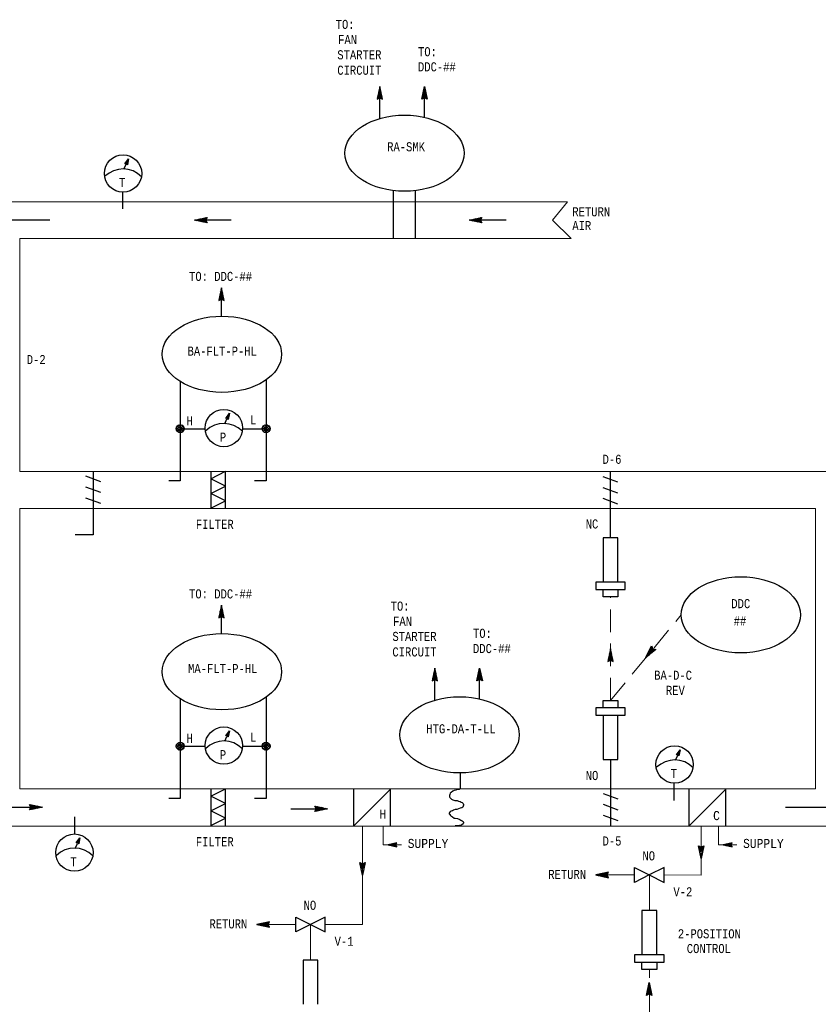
# Model space of a CAD drawing. Header units: inches. Extents: x 2.2 to 32.1, y 0.4 to 20.1.
# Tile 3 of 4: x 10.2 to 18.9, y 7.3 to 18.1. Entities that reach past the tile are written whole.
import ezdxf
from ezdxf.enums import TextEntityAlignment as Align

# ---------------------------------------------------------------- set-up
doc = ezdxf.new("R2010")
doc.units = ezdxf.units.IN
doc.header["$MEASUREMENT"] = 0
doc.linetypes.add('HIDDEN', pattern=[0.375, 0.25, -0.125])
for name, color, linetype, lineweight in [('M-ANNO-SYMB', 6, 'Continuous', 30), ('M-ANNO-TEXT', 2, 'Continuous', 30), ('M-DIAG-GRPH', 6, 'Continuous', 13)]:
    doc.layers.add(name, color=color, linetype=linetype, lineweight=lineweight)
doc.styles.add('CONTROLTXT', font='monotxt.shx')

msp = doc.modelspace()

# ---------------------------------------------------------------- linework, layer by layer
at = {"layer": 'M-ANNO-SYMB', "linetype": 'Continuous'}
for p, q in [((14.126, 17.352), (14.096, 17.212)), ((14.11, 17.278), (14.136, 17.304)), ((14.113, 17.291), (14.134, 17.313)), ((14.116, 17.305), (14.132, 17.322)), ((14.116, 17.306), (14.141, 17.28)), ((14.118, 17.318), (14.13, 17.33)), ((14.118, 17.314), (14.138, 17.294)), ((14.12, 17.323), (14.135, 17.307)), ((14.121, 17.332), (14.128, 17.339)), ((14.121, 17.332), (14.132, 17.321)), ((14.123, 17.341), (14.129, 17.334)), ((14.124, 17.345), (14.127, 17.348)), ((14.125, 17.349), (14.127, 17.348)), ((14.156, 17.212), (14.126, 17.352)), ((14.587, 17.212), (14.617, 17.352)), ((14.627, 17.306), (14.602, 17.28)), ((14.625, 17.314), (14.605, 17.294)), ((14.633, 17.278), (14.607, 17.304)), ((14.623, 17.323), (14.608, 17.307)), ((14.63, 17.291), (14.609, 17.313)), ((14.622, 17.332), (14.611, 17.321)), ((14.627, 17.305), (14.611, 17.322)), ((14.62, 17.341), (14.613, 17.334)), ((14.624, 17.318), (14.613, 17.33)), ((14.622, 17.332), (14.614, 17.339)), ((14.618, 17.349), (14.616, 17.348)), ((14.619, 17.345), (14.616, 17.348)), ((14.617, 17.352), (14.647, 17.212)), ((14.096, 17.212), (14.126, 17.227)), ((14.097, 17.218), (14.101, 17.215)), ((14.098, 17.224), (14.143, 17.269)), ((14.098, 17.213), (14.145, 17.26)), ((14.099, 17.227), (14.108, 17.218)), ((14.101, 17.237), (14.142, 17.278)), ((14.101, 17.236), (14.115, 17.222)), ((14.103, 17.245), (14.122, 17.225)), ((14.104, 17.251), (14.14, 17.287)), ((14.105, 17.253), (14.136, 17.222)), ((14.106, 17.262), (14.155, 17.213)), ((14.107, 17.264), (14.138, 17.295)), ((14.108, 17.271), (14.153, 17.226)), ((14.11, 17.28), (14.15, 17.24)), ((14.112, 17.288), (14.147, 17.253)), ((14.114, 17.297), (14.144, 17.267)), ((14.12, 17.224), (14.147, 17.252)), ((14.126, 17.227), (14.156, 17.212)), ((14.131, 17.225), (14.149, 17.243)), ((14.138, 17.221), (14.151, 17.234)), ((14.145, 17.217), (14.153, 17.225)), ((14.152, 17.214), (14.155, 17.217)), ((14.636, 17.262), (14.587, 17.213)), ((14.617, 17.227), (14.587, 17.212)), ((14.591, 17.214), (14.588, 17.217)), ((14.635, 17.271), (14.59, 17.226)), ((14.598, 17.217), (14.59, 17.225)), ((14.605, 17.221), (14.592, 17.234)), ((14.633, 17.28), (14.593, 17.24)), ((14.612, 17.225), (14.594, 17.243)), ((14.631, 17.288), (14.596, 17.253)), ((14.623, 17.224), (14.596, 17.252)), ((14.645, 17.213), (14.598, 17.26)), ((14.629, 17.297), (14.599, 17.267)), ((14.645, 17.224), (14.599, 17.269)), ((14.642, 17.237), (14.601, 17.278)), ((14.639, 17.251), (14.603, 17.287)), ((14.636, 17.264), (14.605, 17.295)), ((14.638, 17.253), (14.607, 17.222)), ((14.647, 17.212), (14.617, 17.227)), ((14.64, 17.245), (14.621, 17.225)), ((14.642, 17.236), (14.628, 17.222)), ((14.644, 17.227), (14.635, 17.218)), ((14.646, 17.218), (14.642, 17.215)), ((11.326, 16.502), (11.367, 16.558)), ((11.367, 16.558), (11.353, 16.49)), ((11.364, 16.544), (11.354, 16.54)), ((11.361, 16.529), (11.356, 16.543)), ((11.365, 16.548), (11.358, 16.546)), ((11.362, 16.535), (11.358, 16.546)), ((11.364, 16.542), (11.361, 16.549)), ((11.342, 16.503), (11.326, 16.502)), ((11.358, 16.515), (11.327, 16.503)), ((11.359, 16.519), (11.33, 16.508)), ((11.332, 16.503), (11.33, 16.508)), ((11.336, 16.503), (11.333, 16.511)), ((11.36, 16.523), (11.334, 16.513)), ((11.34, 16.503), (11.335, 16.515)), ((11.357, 16.51), (11.337, 16.503)), ((11.361, 16.527), (11.338, 16.519)), ((11.345, 16.5), (11.338, 16.518)), ((11.352, 16.492), (11.34, 16.522)), ((11.362, 16.532), (11.342, 16.524)), ((11.353, 16.49), (11.342, 16.503)), ((11.354, 16.496), (11.343, 16.525)), ((11.356, 16.506), (11.344, 16.501)), ((11.362, 16.536), (11.346, 16.53)), ((11.355, 16.503), (11.346, 16.529)), ((11.355, 16.502), (11.346, 16.498)), ((11.357, 16.509), (11.348, 16.532)), ((11.354, 16.498), (11.349, 16.496)), ((11.363, 16.54), (11.35, 16.535)), ((11.358, 16.516), (11.351, 16.536)), ((11.353, 16.493), (11.351, 16.493)), ((11.36, 16.522), (11.353, 16.539)), ((11.299, 16.193), (11.299, 16.007)), ((14.275, 15.681), (14.275, 16.209)), ((14.518, 15.681), (14.518, 16.206)), ((12.089, 15.884), (12.229, 15.914)), ((12.136, 15.894), (12.119, 15.877)), ((12.15, 15.897), (12.128, 15.875)), ((12.135, 15.894), (12.161, 15.868)), ((12.163, 15.9), (12.137, 15.874)), ((12.144, 15.896), (12.174, 15.866)), ((12.177, 15.903), (12.146, 15.872)), ((12.153, 15.897), (12.188, 15.863)), ((12.19, 15.906), (12.154, 15.87)), ((12.161, 15.899), (12.201, 15.86)), ((12.204, 15.908), (12.163, 15.868)), ((12.17, 15.901), (12.215, 15.857)), ((12.217, 15.911), (12.172, 15.866)), ((12.179, 15.903), (12.228, 15.854)), ((12.228, 15.911), (12.181, 15.864)), ((12.188, 15.905), (12.219, 15.874)), ((12.196, 15.907), (12.216, 15.887)), ((12.205, 15.909), (12.219, 15.895)), ((12.229, 15.914), (12.214, 15.884)), ((12.214, 15.911), (12.223, 15.902)), ((12.223, 15.912), (12.226, 15.909)), ((15.107, 15.884), (15.247, 15.914)), ((15.155, 15.894), (15.138, 15.877)), ((15.168, 15.897), (15.147, 15.875)), ((15.154, 15.894), (15.179, 15.868)), ((15.182, 15.9), (15.155, 15.874)), ((15.162, 15.896), (15.192, 15.866)), ((15.195, 15.903), (15.164, 15.872)), ((15.171, 15.897), (15.206, 15.863)), ((15.209, 15.906), (15.173, 15.87)), ((15.18, 15.899), (15.219, 15.86)), ((15.222, 15.908), (15.182, 15.868)), ((15.189, 15.901), (15.233, 15.857)), ((15.236, 15.911), (15.19, 15.866)), ((15.197, 15.903), (15.246, 15.854)), ((15.246, 15.911), (15.199, 15.864)), ((15.206, 15.905), (15.237, 15.874)), ((15.215, 15.907), (15.234, 15.887)), ((15.224, 15.909), (15.238, 15.895)), ((15.247, 15.914), (15.232, 15.884)), ((15.232, 15.911), (15.241, 15.902)), ((15.241, 15.912), (15.245, 15.909)), ((10.5, 15.884), (9.772, 15.884)), ((12.229, 15.854), (12.089, 15.884)), ((12.494, 15.884), (12.089, 15.884)), ((12.092, 15.884), (12.093, 15.883)), ((12.096, 15.885), (12.093, 15.883)), ((12.1, 15.886), (12.107, 15.88)), ((12.109, 15.888), (12.102, 15.881)), ((12.109, 15.888), (12.12, 15.877)), ((12.123, 15.891), (12.111, 15.879)), ((12.118, 15.89), (12.134, 15.874)), ((12.127, 15.892), (12.147, 15.871)), ((12.217, 15.89), (12.189, 15.862)), ((12.216, 15.879), (12.198, 15.86)), ((12.22, 15.872), (12.207, 15.859)), ((12.214, 15.884), (12.229, 15.854)), ((12.224, 15.865), (12.216, 15.857)), ((12.227, 15.858), (12.224, 15.855)), ((15.247, 15.854), (15.107, 15.884)), ((15.512, 15.884), (15.107, 15.884)), ((15.11, 15.884), (15.111, 15.883)), ((15.114, 15.885), (15.112, 15.883)), ((15.119, 15.886), (15.125, 15.88)), ((15.128, 15.888), (15.12, 15.881)), ((15.127, 15.888), (15.138, 15.877)), ((15.141, 15.891), (15.129, 15.879)), ((15.136, 15.89), (15.152, 15.874)), ((15.145, 15.892), (15.165, 15.871)), ((15.235, 15.89), (15.208, 15.862)), ((15.235, 15.879), (15.216, 15.86)), ((15.238, 15.872), (15.225, 15.859)), ((15.232, 15.884), (15.247, 15.854)), ((15.242, 15.865), (15.234, 15.857)), ((15.245, 15.858), (15.243, 15.855)), ((12.386, 15.141), (12.356, 15.001)), ((12.384, 15.135), (12.387, 15.137)), ((12.385, 15.139), (12.387, 15.137)), ((12.416, 15.001), (12.386, 15.141)), ((12.358, 15.013), (12.403, 15.058)), ((12.358, 15.003), (12.405, 15.049)), ((12.361, 15.026), (12.402, 15.067)), ((12.363, 15.034), (12.382, 15.014)), ((12.364, 15.04), (12.4, 15.076)), ((12.365, 15.042), (12.396, 15.011)), ((12.366, 15.051), (12.415, 15.002)), ((12.367, 15.053), (12.398, 15.084)), ((12.368, 15.06), (12.413, 15.016)), ((12.37, 15.067), (12.396, 15.093)), ((12.37, 15.069), (12.41, 15.029)), ((12.372, 15.077), (12.407, 15.043)), ((12.373, 15.08), (12.394, 15.102)), ((12.374, 15.086), (12.404, 15.056)), ((12.376, 15.094), (12.392, 15.111)), ((12.376, 15.095), (12.401, 15.07)), ((12.378, 15.108), (12.39, 15.119)), ((12.378, 15.104), (12.398, 15.083)), ((12.38, 15.112), (12.395, 15.097)), ((12.38, 15.013), (12.407, 15.041)), ((12.381, 15.121), (12.388, 15.128)), ((12.381, 15.121), (12.392, 15.11)), ((12.383, 15.13), (12.389, 15.124)), ((12.391, 15.014), (12.409, 15.032)), ((12.356, 15.001), (12.386, 15.016)), ((12.357, 15.007), (12.361, 15.004)), ((12.359, 15.016), (12.368, 15.007)), ((12.361, 15.025), (12.375, 15.011)), ((12.386, 15.016), (12.416, 15.001)), ((12.398, 15.01), (12.411, 15.023)), ((12.405, 15.007), (12.413, 15.015)), ((12.412, 15.003), (12.415, 15.006)), ((12.433, 13.707), (12.474, 13.763)), ((12.468, 13.732), (12.445, 13.724)), ((12.469, 13.737), (12.449, 13.729)), ((12.461, 13.701), (12.45, 13.73)), ((12.469, 13.741), (12.453, 13.735)), ((12.462, 13.708), (12.453, 13.734)), ((12.464, 13.714), (12.455, 13.737)), ((12.47, 13.745), (12.457, 13.74)), ((12.465, 13.721), (12.458, 13.741)), ((12.474, 13.763), (12.46, 13.695)), ((12.467, 13.727), (12.46, 13.744)), ((12.471, 13.749), (12.461, 13.745)), ((12.468, 13.734), (12.463, 13.748)), ((12.472, 13.753), (12.465, 13.751)), ((12.469, 13.74), (12.465, 13.751)), ((12.471, 13.747), (12.468, 13.754)), ((11.892, 13.607), (11.92, 13.635)), ((11.893, 13.58), (11.948, 13.635)), ((11.903, 13.624), (11.965, 13.563)), ((11.903, 13.563), (11.965, 13.624)), ((11.92, 13.635), (11.975, 13.579)), ((11.947, 13.635), (11.975, 13.607)), ((12.449, 13.708), (12.433, 13.707)), ((12.465, 13.72), (12.434, 13.708)), ((12.466, 13.724), (12.437, 13.713)), ((12.439, 13.708), (12.437, 13.713)), ((12.443, 13.708), (12.44, 13.716)), ((12.467, 13.728), (12.441, 13.718)), ((12.447, 13.708), (12.442, 13.72)), ((12.464, 13.715), (12.444, 13.708)), ((12.452, 13.705), (12.445, 13.723)), ((12.459, 13.697), (12.447, 13.727)), ((12.46, 13.695), (12.449, 13.708)), ((12.463, 13.711), (12.451, 13.706)), ((12.462, 13.707), (12.453, 13.703)), ((12.461, 13.703), (12.456, 13.701)), ((12.46, 13.698), (12.458, 13.698)), ((12.835, 13.58), (12.891, 13.635)), ((12.835, 13.607), (12.863, 13.635)), ((12.846, 13.563), (12.907, 13.624)), ((12.846, 13.624), (12.907, 13.563)), ((12.863, 13.635), (12.918, 13.579)), ((12.89, 13.635), (12.918, 13.607)), ((11.893, 13.607), (11.948, 13.552)), ((11.893, 13.58), (11.92, 13.552)), ((11.92, 13.552), (11.975, 13.607)), ((11.947, 13.552), (11.975, 13.58)), ((12.835, 13.607), (12.89, 13.552)), ((12.835, 13.58), (12.863, 13.552)), ((12.863, 13.552), (12.918, 13.607)), ((12.89, 13.552), (12.918, 13.58)), ((12.432, 12.721), (12.432, 13.126)), ((16.66, 12.711), (16.66, 13.125)), ((10.895, 13.075), (11.058, 13.015)), ((16.741, 13.006), (16.578, 13.065)), ((10.895, 12.955), (11.058, 12.896)), ((16.741, 12.886), (16.578, 12.946)), ((10.895, 12.836), (11.058, 12.776)), ((16.741, 12.766), (16.578, 12.826)), ((16.822, 11.908), (16.497, 11.908)), ((16.497, 11.908), (16.497, 11.827)), ((16.822, 11.827), (16.822, 11.908)), ((16.497, 11.827), (16.822, 11.827)), ((16.579, 11.746), (16.579, 11.827)), ((16.741, 11.827), (16.741, 11.746)), ((16.741, 11.746), (16.579, 11.746)), ((12.386, 11.656), (12.356, 11.516)), ((12.358, 11.527), (12.403, 11.573)), ((12.361, 11.541), (12.402, 11.581)), ((12.364, 11.554), (12.4, 11.59)), ((12.367, 11.568), (12.398, 11.599)), ((12.368, 11.574), (12.413, 11.53)), ((12.37, 11.581), (12.396, 11.608)), ((12.37, 11.583), (12.41, 11.544)), ((12.372, 11.592), (12.407, 11.557)), ((12.373, 11.595), (12.394, 11.616)), ((12.374, 11.601), (12.404, 11.571)), ((12.376, 11.608), (12.392, 11.625)), ((12.376, 11.609), (12.401, 11.584)), ((12.378, 11.622), (12.39, 11.634)), ((12.378, 11.618), (12.398, 11.598)), ((12.38, 11.627), (12.395, 11.611)), ((12.381, 11.635), (12.388, 11.643)), ((12.381, 11.636), (12.392, 11.625)), ((12.383, 11.644), (12.389, 11.638)), ((12.384, 11.649), (12.387, 11.651)), ((12.385, 11.653), (12.387, 11.652)), ((12.416, 11.516), (12.386, 11.656)), ((12.356, 11.516), (12.386, 11.531)), ((12.357, 11.522), (12.361, 11.518)), ((12.358, 11.517), (12.405, 11.564)), ((12.359, 11.531), (12.368, 11.522)), ((12.361, 11.539), (12.375, 11.525)), ((12.363, 11.548), (12.382, 11.529)), ((12.365, 11.557), (12.396, 11.526)), ((12.366, 11.566), (12.415, 11.517)), ((12.38, 11.528), (12.407, 11.555)), ((12.386, 11.531), (12.416, 11.516)), ((12.391, 11.528), (12.409, 11.547)), ((12.398, 11.525), (12.411, 11.538)), ((12.405, 11.521), (12.413, 11.529)), ((12.412, 11.518), (12.415, 11.52)), ((16.66, 11.178), (16.63, 11.038)), ((16.647, 11.117), (16.668, 11.139)), ((16.649, 11.131), (16.666, 11.148)), ((16.652, 11.144), (16.664, 11.156)), ((16.652, 11.14), (16.672, 11.12)), ((16.653, 11.149), (16.669, 11.133)), ((16.655, 11.158), (16.662, 11.165)), ((16.655, 11.158), (16.666, 11.147)), ((16.657, 11.167), (16.663, 11.16)), ((16.658, 11.171), (16.66, 11.174)), ((16.659, 11.175), (16.66, 11.174)), ((16.69, 11.038), (16.66, 11.178)), ((17.048, 11.08), (17.111, 11.208)), ((17.158, 11.171), (17.048, 11.08)), ((17.075, 11.135), (17.079, 11.105)), ((17.077, 11.138), (17.125, 11.144)), ((17.081, 11.146), (17.136, 11.153)), ((17.081, 11.148), (17.085, 11.111)), ((17.085, 11.154), (17.147, 11.161)), ((17.087, 11.16), (17.092, 11.117)), ((17.088, 11.162), (17.157, 11.17)), ((17.092, 11.17), (17.136, 11.175)), ((17.094, 11.173), (17.099, 11.122)), ((17.096, 11.178), (17.124, 11.181)), ((17.1, 11.186), (17.12, 11.189)), ((17.1, 11.185), (17.106, 11.128)), ((17.104, 11.194), (17.117, 11.196)), ((17.106, 11.197), (17.113, 11.134)), ((17.108, 11.202), (17.114, 11.203)), ((17.111, 11.208), (17.125, 11.178)), ((17.112, 11.205), (17.12, 11.139)), ((17.122, 11.184), (17.127, 11.145)), ((17.125, 11.178), (17.158, 11.171)), ((17.131, 11.177), (17.134, 11.151)), ((17.139, 11.175), (17.141, 11.156)), ((17.146, 11.173), (17.148, 11.162)), ((17.154, 11.172), (17.155, 11.168)), ((16.63, 11.038), (16.66, 11.053)), ((16.631, 11.044), (16.635, 11.041)), ((16.632, 11.05), (16.677, 11.095)), ((16.632, 11.039), (16.679, 11.086)), ((16.633, 11.053), (16.642, 11.044)), ((16.635, 11.063), (16.675, 11.104)), ((16.635, 11.062), (16.649, 11.048)), ((16.637, 11.071), (16.656, 11.051)), ((16.638, 11.077), (16.674, 11.113)), ((16.638, 11.079), (16.67, 11.048)), ((16.64, 11.088), (16.689, 11.039)), ((16.641, 11.09), (16.672, 11.121)), ((16.642, 11.097), (16.686, 11.052)), ((16.644, 11.104), (16.67, 11.13)), ((16.644, 11.106), (16.684, 11.066)), ((16.646, 11.114), (16.681, 11.079)), ((16.648, 11.123), (16.678, 11.093)), ((16.65, 11.132), (16.675, 11.106)), ((16.653, 11.05), (16.681, 11.078)), ((16.66, 11.053), (16.69, 11.038)), ((16.665, 11.051), (16.683, 11.069)), ((16.672, 11.047), (16.685, 11.06)), ((16.679, 11.043), (16.687, 11.051)), ((16.686, 11.04), (16.689, 11.043)), ((17.049, 11.082), (17.051, 11.083)), ((17.051, 11.086), (17.051, 11.083)), ((17.053, 11.09), (17.061, 11.091)), ((17.057, 11.098), (17.072, 11.1)), ((17.057, 11.098), (17.058, 11.088)), ((17.061, 11.106), (17.083, 11.109)), ((17.063, 11.111), (17.065, 11.094)), ((17.065, 11.114), (17.093, 11.118)), ((17.069, 11.122), (17.104, 11.126)), ((17.069, 11.123), (17.072, 11.1)), ((17.073, 11.13), (17.115, 11.135)), ((14.73, 10.965), (14.7, 10.825)), ((14.717, 10.904), (14.739, 10.926)), ((14.72, 10.918), (14.737, 10.935)), ((14.722, 10.928), (14.743, 10.907)), ((14.723, 10.931), (14.735, 10.943)), ((14.724, 10.936), (14.74, 10.921)), ((14.726, 10.945), (14.733, 10.952)), ((14.726, 10.945), (14.737, 10.934)), ((14.728, 10.954), (14.734, 10.948)), ((14.729, 10.958), (14.731, 10.961)), ((14.76, 10.825), (14.73, 10.965)), ((14.73, 10.963), (14.731, 10.961)), ((15.192, 10.825), (15.222, 10.965)), ((15.23, 10.928), (15.209, 10.907)), ((15.228, 10.936), (15.212, 10.921)), ((15.235, 10.904), (15.213, 10.926)), ((15.226, 10.945), (15.215, 10.934)), ((15.232, 10.918), (15.215, 10.935)), ((15.229, 10.931), (15.217, 10.943)), ((15.224, 10.954), (15.218, 10.948)), ((15.226, 10.945), (15.219, 10.952)), ((15.222, 10.963), (15.221, 10.961)), ((15.223, 10.958), (15.221, 10.961)), ((15.222, 10.965), (15.252, 10.825)), ((14.7, 10.825), (14.73, 10.84)), ((14.702, 10.831), (14.705, 10.828)), ((14.703, 10.837), (14.748, 10.882)), ((14.703, 10.827), (14.75, 10.873)), ((14.704, 10.84), (14.712, 10.831)), ((14.705, 10.849), (14.72, 10.835)), ((14.706, 10.85), (14.746, 10.891)), ((14.707, 10.858), (14.727, 10.838)), ((14.709, 10.864), (14.744, 10.9)), ((14.709, 10.866), (14.741, 10.835)), ((14.711, 10.875), (14.76, 10.826)), ((14.712, 10.877), (14.743, 10.908)), ((14.713, 10.884), (14.757, 10.84)), ((14.714, 10.891), (14.741, 10.917)), ((14.715, 10.893), (14.754, 10.853)), ((14.717, 10.901), (14.752, 10.867)), ((14.719, 10.91), (14.749, 10.88)), ((14.72, 10.919), (14.746, 10.894)), ((14.724, 10.837), (14.752, 10.865)), ((14.73, 10.84), (14.76, 10.825)), ((14.735, 10.838), (14.754, 10.856)), ((14.743, 10.834), (14.756, 10.847)), ((14.75, 10.831), (14.758, 10.839)), ((14.757, 10.827), (14.759, 10.83)), ((15.241, 10.875), (15.192, 10.826)), ((15.222, 10.84), (15.192, 10.825)), ((15.196, 10.827), (15.193, 10.83)), ((15.239, 10.884), (15.195, 10.84)), ((15.203, 10.831), (15.195, 10.839)), ((15.21, 10.834), (15.197, 10.847)), ((15.237, 10.893), (15.198, 10.853)), ((15.217, 10.838), (15.198, 10.856)), ((15.228, 10.837), (15.2, 10.865)), ((15.235, 10.901), (15.201, 10.867)), ((15.249, 10.827), (15.202, 10.873)), ((15.234, 10.91), (15.204, 10.88)), ((15.249, 10.837), (15.204, 10.882)), ((15.232, 10.919), (15.206, 10.894)), ((15.246, 10.85), (15.206, 10.891)), ((15.244, 10.864), (15.208, 10.9)), ((15.241, 10.877), (15.21, 10.908)), ((15.238, 10.891), (15.212, 10.917)), ((15.243, 10.866), (15.212, 10.835)), ((15.252, 10.825), (15.222, 10.84)), ((15.245, 10.858), (15.225, 10.838)), ((15.247, 10.849), (15.233, 10.835)), ((15.249, 10.84), (15.24, 10.831)), ((15.25, 10.831), (15.247, 10.828)), ((16.579, 10.529), (16.579, 10.61)), ((16.579, 10.61), (16.741, 10.61)), ((16.741, 10.61), (16.741, 10.529)), ((16.822, 10.529), (16.497, 10.529)), ((16.497, 10.529), (16.497, 10.448)), ((16.822, 10.448), (16.822, 10.529)), ((16.497, 10.448), (16.822, 10.448)), ((12.433, 10.222), (12.474, 10.278)), ((12.474, 10.278), (12.46, 10.21)), ((12.449, 10.222), (12.433, 10.222)), ((12.465, 10.234), (12.434, 10.222)), ((12.466, 10.238), (12.437, 10.228)), ((12.439, 10.222), (12.437, 10.227)), ((12.443, 10.222), (12.44, 10.231)), ((12.467, 10.243), (12.441, 10.233)), ((12.447, 10.222), (12.442, 10.234)), ((12.464, 10.23), (12.444, 10.222)), ((12.468, 10.247), (12.445, 10.238)), ((12.452, 10.22), (12.445, 10.238)), ((12.459, 10.211), (12.447, 10.241)), ((12.469, 10.251), (12.449, 10.244)), ((12.46, 10.21), (12.449, 10.222)), ((12.461, 10.216), (12.45, 10.245)), ((12.463, 10.226), (12.451, 10.221)), ((12.469, 10.255), (12.453, 10.249)), ((12.462, 10.222), (12.453, 10.248)), ((12.462, 10.221), (12.453, 10.218)), ((12.464, 10.229), (12.455, 10.252)), ((12.461, 10.217), (12.456, 10.215)), ((12.47, 10.26), (12.457, 10.255)), ((12.465, 10.235), (12.458, 10.255)), ((12.46, 10.213), (12.458, 10.212)), ((12.467, 10.242), (12.46, 10.259)), ((12.471, 10.264), (12.461, 10.26)), ((12.468, 10.248), (12.463, 10.262)), ((12.472, 10.268), (12.465, 10.265)), ((12.469, 10.255), (12.465, 10.266)), ((12.471, 10.261), (12.468, 10.269)), ((11.892, 10.121), (11.92, 10.149)), ((11.893, 10.094), (11.948, 10.149)), ((11.893, 10.121), (11.948, 10.066)), ((11.893, 10.094), (11.92, 10.066)), ((11.903, 10.077), (11.965, 10.139)), ((11.903, 10.139), (11.965, 10.077)), ((11.92, 10.149), (11.975, 10.094)), ((11.92, 10.066), (11.975, 10.122)), ((11.947, 10.149), (11.975, 10.121)), ((11.947, 10.066), (11.975, 10.094)), ((12.835, 10.121), (12.863, 10.149)), ((12.835, 10.094), (12.891, 10.149)), ((12.835, 10.121), (12.89, 10.066)), ((12.835, 10.094), (12.863, 10.066)), ((12.846, 10.139), (12.907, 10.077)), ((12.846, 10.077), (12.907, 10.139)), ((12.863, 10.149), (12.918, 10.094)), ((12.863, 10.066), (12.918, 10.122)), ((12.89, 10.149), (12.918, 10.121)), ((12.89, 10.066), (12.918, 10.094)), ((17.384, 10.014), (17.425, 10.069)), ((17.425, 10.069), (17.41, 10.002)), ((17.422, 10.056), (17.412, 10.052)), ((17.423, 10.06), (17.416, 10.057)), ((17.42, 10.047), (17.416, 10.057)), ((17.421, 10.053), (17.418, 10.061)), ((17.415, 10.026), (17.384, 10.014)), ((17.4, 10.014), (17.384, 10.014)), ((17.416, 10.03), (17.388, 10.019)), ((17.389, 10.014), (17.388, 10.019)), ((17.393, 10.014), (17.39, 10.022)), ((17.417, 10.034), (17.392, 10.025)), ((17.397, 10.014), (17.393, 10.026)), ((17.414, 10.022), (17.394, 10.014)), ((17.402, 10.012), (17.395, 10.029)), ((17.418, 10.039), (17.396, 10.03)), ((17.409, 10.003), (17.398, 10.033)), ((17.419, 10.043), (17.4, 10.035)), ((17.411, 10.007), (17.4, 10.036)), ((17.41, 10.002), (17.4, 10.014)), ((17.413, 10.017), (17.401, 10.013)), ((17.413, 10.014), (17.403, 10.04)), ((17.42, 10.047), (17.404, 10.041)), ((17.413, 10.013), (17.404, 10.01)), ((17.414, 10.02), (17.405, 10.043)), ((17.412, 10.009), (17.406, 10.007)), ((17.421, 10.051), (17.408, 10.046)), ((17.416, 10.027), (17.408, 10.047)), ((17.411, 10.005), (17.408, 10.004)), ((17.417, 10.034), (17.411, 10.05)), ((17.418, 10.04), (17.413, 10.054)), ((15.007, 9.814), (15.007, 9.639)), ((12.432, 9.236), (12.432, 9.641)), ((13.837, 9.636), (13.837, 9.231)), ((16.659, 9.645), (16.659, 9.231)), ((17.354, 9.7), (17.354, 9.512)), ((17.52, 9.636), (17.52, 9.231)), ((16.578, 9.59), (16.741, 9.53)), ((9.437, 9.438), (10.42, 9.438)), ((10.295, 9.438), (10.28, 9.468)), ((10.28, 9.468), (10.42, 9.438)), ((10.28, 9.408), (10.295, 9.438)), ((10.42, 9.438), (10.28, 9.408)), ((10.33, 9.419), (10.281, 9.468)), ((10.282, 9.464), (10.285, 9.467)), ((10.282, 9.411), (10.329, 9.458)), ((10.287, 9.41), (10.283, 9.413)), ((10.286, 9.457), (10.294, 9.465)), ((10.295, 9.411), (10.286, 9.42)), ((10.289, 9.45), (10.302, 9.463)), ((10.322, 9.417), (10.29, 9.448)), ((10.304, 9.413), (10.29, 9.427)), ((10.292, 9.432), (10.32, 9.46)), ((10.292, 9.411), (10.337, 9.456)), ((10.293, 9.443), (10.311, 9.462)), ((10.313, 9.415), (10.293, 9.435)), ((10.339, 9.421), (10.295, 9.465)), ((10.306, 9.414), (10.346, 9.454)), ((10.348, 9.423), (10.308, 9.462)), ((10.319, 9.416), (10.355, 9.452)), ((10.357, 9.425), (10.322, 9.459)), ((10.333, 9.419), (10.364, 9.45)), ((10.365, 9.426), (10.335, 9.456)), ((10.346, 9.422), (10.372, 9.448)), ((10.374, 9.428), (10.349, 9.454)), ((10.36, 9.425), (10.381, 9.447)), ((10.383, 9.43), (10.362, 9.451)), ((10.373, 9.428), (10.39, 9.445)), ((10.391, 9.432), (10.376, 9.448)), ((10.387, 9.431), (10.398, 9.443)), ((10.4, 9.434), (10.389, 9.445)), ((10.4, 9.434), (10.407, 9.441)), ((10.409, 9.436), (10.403, 9.442)), ((10.414, 9.437), (10.416, 9.439)), ((10.418, 9.438), (10.416, 9.439)), ((13.148, 9.42), (13.553, 9.42)), ((13.413, 9.45), (13.553, 9.42)), ((13.428, 9.42), (13.413, 9.45)), ((13.553, 9.42), (13.413, 9.39)), ((13.413, 9.39), (13.428, 9.42)), ((13.463, 9.401), (13.414, 9.45)), ((13.414, 9.393), (13.461, 9.44)), ((13.415, 9.447), (13.418, 9.449)), ((13.418, 9.44), (13.426, 9.448)), ((13.422, 9.433), (13.435, 9.446)), ((13.454, 9.399), (13.423, 9.431)), ((13.437, 9.396), (13.423, 9.41)), ((13.425, 9.425), (13.444, 9.444)), ((13.425, 9.414), (13.453, 9.442)), ((13.425, 9.393), (13.47, 9.438)), ((13.445, 9.397), (13.426, 9.417)), ((13.472, 9.403), (13.427, 9.447)), ((13.438, 9.396), (13.479, 9.436)), ((13.48, 9.405), (13.441, 9.444)), ((13.452, 9.399), (13.487, 9.434)), ((13.489, 9.407), (13.454, 9.442)), ((13.465, 9.402), (13.496, 9.433)), ((13.498, 9.409), (13.468, 9.439)), ((13.479, 9.405), (13.505, 9.431)), ((13.507, 9.411), (13.481, 9.436)), ((13.492, 9.407), (13.514, 9.429)), ((13.515, 9.412), (13.495, 9.433)), ((13.506, 9.41), (13.522, 9.427)), ((13.524, 9.414), (13.508, 9.43)), ((13.519, 9.413), (13.531, 9.425)), ((13.533, 9.416), (13.522, 9.427)), ((13.533, 9.416), (13.54, 9.423)), ((13.542, 9.418), (13.535, 9.424)), ((13.546, 9.419), (13.549, 9.421)), ((13.55, 9.42), (13.549, 9.421)), ((16.578, 9.47), (16.741, 9.41)), ((18.582, 9.438), (19.565, 9.438)), ((10.773, 9.332), (10.773, 9.144)), ((13.419, 9.392), (13.415, 9.396)), ((13.428, 9.394), (13.419, 9.403)), ((16.578, 9.35), (16.741, 9.291)), ((10.792, 9.046), (10.833, 9.102)), ((10.829, 9.083), (10.816, 9.078)), ((10.833, 9.102), (10.819, 9.034)), ((10.825, 9.066), (10.819, 9.082)), ((10.83, 9.088), (10.82, 9.084)), ((10.827, 9.072), (10.822, 9.086)), ((10.831, 9.092), (10.824, 9.089)), ((10.828, 9.079), (10.824, 9.089)), ((10.83, 9.085), (10.827, 9.093)), ((10.824, 9.058), (10.792, 9.046)), ((10.808, 9.046), (10.792, 9.046)), ((10.825, 9.062), (10.796, 9.051)), ((10.798, 9.046), (10.796, 9.051)), ((10.802, 9.046), (10.799, 9.054)), ((10.826, 9.066), (10.8, 9.057)), ((10.806, 9.046), (10.801, 9.058)), ((10.823, 9.054), (10.803, 9.046)), ((10.827, 9.071), (10.804, 9.062)), ((10.81, 9.044), (10.804, 9.061)), ((10.818, 9.035), (10.806, 9.065)), ((10.827, 9.075), (10.808, 9.068)), ((10.819, 9.034), (10.808, 9.046)), ((10.82, 9.039), (10.809, 9.068)), ((10.822, 9.049), (10.81, 9.045)), ((10.821, 9.046), (10.811, 9.072)), ((10.828, 9.079), (10.812, 9.073)), ((10.821, 9.045), (10.812, 9.042)), ((10.823, 9.052), (10.814, 9.075)), ((10.82, 9.041), (10.814, 9.039)), ((10.824, 9.059), (10.817, 9.079)), ((10.819, 9.037), (10.817, 9.036)), ((17.656, 8.875), (17.626, 9.015)), ((17.626, 9.015), (17.656, 9)), ((17.628, 9.009), (17.631, 9.012)), ((17.629, 9.014), (17.676, 8.967)), ((17.629, 9.003), (17.674, 8.958)), ((17.63, 9), (17.638, 9.009)), ((17.631, 8.991), (17.646, 9.005)), ((17.632, 8.99), (17.672, 8.949)), ((17.633, 8.982), (17.653, 9.002)), ((17.635, 8.974), (17.666, 9.005)), ((17.637, 8.965), (17.686, 9.014)), ((17.639, 8.956), (17.683, 9.001)), ((17.641, 8.947), (17.68, 8.987)), ((17.65, 9.003), (17.678, 8.975)), ((17.686, 9.015), (17.656, 8.875)), ((17.656, 9), (17.686, 9.015)), ((17.661, 9.002), (17.68, 8.984)), ((17.668, 9.006), (17.682, 8.993)), ((17.675, 9.01), (17.684, 9.002)), ((17.683, 9.013), (17.685, 9.01)), ((13.935, 8.691), (13.905, 8.831)), ((13.905, 8.831), (13.935, 8.816)), ((13.907, 8.825), (13.91, 8.829)), ((13.908, 8.83), (13.955, 8.783)), ((13.908, 8.819), (13.953, 8.774)), ((13.909, 8.816), (13.917, 8.825)), ((13.91, 8.807), (13.925, 8.821)), ((13.911, 8.806), (13.951, 8.765)), ((13.912, 8.799), (13.932, 8.818)), ((13.914, 8.79), (13.946, 8.821)), ((13.916, 8.781), (13.965, 8.83)), ((13.918, 8.772), (13.962, 8.817)), ((13.92, 8.763), (13.959, 8.803)), ((13.929, 8.819), (13.957, 8.791)), ((13.965, 8.831), (13.935, 8.691)), ((13.935, 8.816), (13.965, 8.831)), ((13.94, 8.819), (13.959, 8.8)), ((13.948, 8.822), (13.961, 8.809)), ((13.955, 8.826), (13.963, 8.818)), ((13.962, 8.829), (13.964, 8.826)), ((16.637, 8.724), (16.497, 8.694)), ((16.497, 8.694), (16.637, 8.664)), ((16.5, 8.693), (16.501, 8.695)), ((16.504, 8.692), (16.501, 8.695)), ((16.508, 8.691), (16.515, 8.697)), ((16.517, 8.689), (16.51, 8.696)), ((16.517, 8.689), (16.528, 8.7)), ((16.531, 8.686), (16.519, 8.698)), ((16.526, 8.688), (16.542, 8.703)), ((16.544, 8.684), (16.527, 8.7)), ((16.535, 8.686), (16.555, 8.706)), ((16.558, 8.681), (16.536, 8.702)), ((16.543, 8.684), (16.569, 8.709)), ((16.571, 8.678), (16.545, 8.704)), ((16.552, 8.682), (16.582, 8.712)), ((16.585, 8.675), (16.554, 8.706)), ((16.561, 8.68), (16.596, 8.715)), ((16.598, 8.672), (16.562, 8.708)), ((16.569, 8.678), (16.609, 8.718)), ((16.612, 8.669), (16.571, 8.71)), ((16.578, 8.676), (16.623, 8.721)), ((16.625, 8.666), (16.58, 8.711)), ((16.587, 8.674), (16.636, 8.723)), ((16.636, 8.666), (16.589, 8.713)), ((16.596, 8.673), (16.627, 8.704)), ((16.625, 8.688), (16.597, 8.715)), ((16.604, 8.671), (16.624, 8.69)), ((16.625, 8.699), (16.606, 8.717)), ((16.613, 8.669), (16.627, 8.683)), ((16.628, 8.706), (16.615, 8.719)), ((16.622, 8.694), (16.637, 8.724)), ((16.637, 8.664), (16.622, 8.694)), ((16.622, 8.667), (16.631, 8.676)), ((16.632, 8.713), (16.624, 8.721)), ((16.631, 8.665), (16.635, 8.669)), ((16.635, 8.72), (16.632, 8.723)), ((12.916, 8.181), (12.776, 8.151)), ((12.776, 8.151), (12.916, 8.121)), ((12.779, 8.15), (12.78, 8.152)), ((12.783, 8.149), (12.78, 8.152)), ((12.787, 8.148), (12.794, 8.154)), ((12.796, 8.146), (12.789, 8.153)), ((12.796, 8.146), (12.807, 8.157)), ((12.81, 8.143), (12.798, 8.155)), ((12.805, 8.145), (12.821, 8.16)), ((12.823, 8.141), (12.806, 8.157)), ((12.814, 8.143), (12.834, 8.163)), ((12.837, 8.138), (12.815, 8.159)), ((12.822, 8.141), (12.848, 8.166)), ((12.85, 8.135), (12.824, 8.161)), ((12.831, 8.139), (12.861, 8.169)), ((12.864, 8.132), (12.833, 8.163)), ((12.84, 8.137), (12.875, 8.172)), ((12.877, 8.129), (12.841, 8.165)), ((12.849, 8.135), (12.888, 8.175)), ((12.891, 8.126), (12.85, 8.167)), ((12.857, 8.133), (12.902, 8.178)), ((12.904, 8.123), (12.859, 8.168)), ((12.866, 8.131), (12.915, 8.18)), ((12.915, 8.123), (12.868, 8.17)), ((12.875, 8.13), (12.906, 8.161)), ((12.904, 8.145), (12.876, 8.172)), ((12.884, 8.128), (12.903, 8.147)), ((12.904, 8.156), (12.885, 8.174)), ((12.892, 8.126), (12.906, 8.14)), ((12.907, 8.163), (12.894, 8.176)), ((12.901, 8.151), (12.916, 8.181)), ((12.916, 8.121), (12.901, 8.151)), ((12.901, 8.124), (12.91, 8.133)), ((12.911, 8.17), (12.903, 8.178)), ((12.91, 8.122), (12.914, 8.126)), ((12.914, 8.177), (12.911, 8.18)), ((17.249, 7.817), (16.924, 7.817)), ((16.924, 7.817), (16.924, 7.736)), ((17.249, 7.736), (17.249, 7.817)), ((16.924, 7.736), (17.249, 7.736)), ((17.005, 7.655), (17.005, 7.736)), ((17.167, 7.736), (17.167, 7.655)), ((17.167, 7.655), (17.005, 7.655))]:
    msp.add_line(p, q, dxfattribs=at)
at = {"layer": 'M-ANNO-SYMB'}
for p, q in [((14.126, 17), (14.126, 17.286)), ((14.617, 17.013), (14.617, 17.286)), ((11.315, 16.442), (11.34, 16.497)), ((12.386, 14.829), (12.386, 15.075)), ((12.422, 13.647), (12.447, 13.702)), ((10.976, 12.428), (10.781, 12.428)), ((12.386, 11.344), (12.386, 11.59)), ((14.73, 10.613), (14.73, 10.899)), ((15.222, 10.626), (15.222, 10.899)), ((12.422, 10.162), (12.447, 10.216)), ((17.373, 9.954), (17.397, 10.008)), ((10.781, 8.986), (10.806, 9.04)), ((14.313, 9.045), (14.216, 9.024)), ((14.216, 9.024), (14.313, 9.003)), ((14.218, 9.024), (14.219, 9.025)), ((14.22, 9.023), (14.219, 9.025)), ((14.224, 9.022), (14.228, 9.027)), ((14.23, 9.021), (14.225, 9.026)), ((14.23, 9.021), (14.237, 9.029)), ((14.239, 9.019), (14.231, 9.027)), ((14.236, 9.02), (14.247, 9.031)), ((14.249, 9.017), (14.237, 9.029)), ((14.242, 9.018), (14.256, 9.033)), ((14.258, 9.015), (14.243, 9.03)), ((14.248, 9.017), (14.266, 9.035)), ((14.267, 9.013), (14.249, 9.031)), ((14.254, 9.016), (14.275, 9.037)), ((14.277, 9.011), (14.255, 9.032)), ((14.26, 9.015), (14.284, 9.039)), ((14.286, 9.009), (14.261, 9.034)), ((14.266, 9.013), (14.294, 9.041)), ((14.296, 9.007), (14.267, 9.035)), ((14.272, 9.012), (14.303, 9.043)), ((14.305, 9.005), (14.273, 9.036)), ((14.278, 9.011), (14.313, 9.045)), ((14.312, 9.005), (14.28, 9.038)), ((14.284, 9.009), (14.306, 9.031)), ((14.305, 9.02), (14.286, 9.039)), ((14.291, 9.008), (14.304, 9.022)), ((14.304, 9.028), (14.292, 9.04)), ((14.297, 9.007), (14.306, 9.017)), ((14.307, 9.032), (14.298, 9.042)), ((14.303, 9.024), (14.313, 9.045)), ((14.313, 9.003), (14.303, 9.024)), ((14.303, 9.005), (14.309, 9.012)), ((14.309, 9.037), (14.304, 9.043)), ((14.309, 9.004), (14.311, 9.007)), ((14.312, 9.042), (14.31, 9.044)), ((17.996, 9.045), (17.898, 9.024)), ((17.898, 9.024), (17.996, 9.003)), ((17.9, 9.024), (17.901, 9.025)), ((17.903, 9.023), (17.901, 9.025)), ((17.906, 9.022), (17.91, 9.027)), ((17.912, 9.021), (17.907, 9.026)), ((17.912, 9.021), (17.92, 9.029)), ((17.922, 9.019), (17.913, 9.027)), ((17.918, 9.02), (17.929, 9.031)), ((17.931, 9.017), (17.919, 9.029)), ((17.924, 9.018), (17.939, 9.033)), ((17.94, 9.015), (17.926, 9.03)), ((17.93, 9.017), (17.948, 9.035)), ((17.95, 9.013), (17.932, 9.031)), ((17.937, 9.016), (17.957, 9.037)), ((17.959, 9.011), (17.938, 9.032)), ((17.943, 9.015), (17.967, 9.039)), ((17.969, 9.009), (17.944, 9.034)), ((17.949, 9.013), (17.976, 9.041)), ((17.978, 9.007), (17.95, 9.035)), ((17.955, 9.012), (17.986, 9.043)), ((17.987, 9.005), (17.956, 9.036)), ((17.961, 9.011), (17.995, 9.045)), ((17.995, 9.005), (17.962, 9.038)), ((17.967, 9.009), (17.989, 9.031)), ((17.987, 9.02), (17.968, 9.039)), ((17.973, 9.008), (17.986, 9.022)), ((17.987, 9.028), (17.974, 9.04)), ((17.979, 9.007), (17.989, 9.017)), ((17.989, 9.032), (17.98, 9.042)), ((17.985, 9.024), (17.996, 9.045)), ((17.996, 9.003), (17.985, 9.024)), ((17.985, 9.005), (17.991, 9.012)), ((17.992, 9.037), (17.986, 9.043)), ((17.991, 9.004), (17.994, 9.007)), ((17.994, 9.042), (17.992, 9.044)), ((17.094, 7.466), (17.069, 7.44)), ((17.092, 7.474), (17.072, 7.454)), ((17.1, 7.438), (17.074, 7.464)), ((17.091, 7.483), (17.075, 7.467)), ((17.097, 7.451), (17.076, 7.473)), ((17.089, 7.492), (17.078, 7.481)), ((17.095, 7.465), (17.078, 7.481)), ((17.092, 7.478), (17.08, 7.49)), ((17.087, 7.501), (17.081, 7.494)), ((17.089, 7.492), (17.082, 7.499)), ((17.085, 7.509), (17.084, 7.508)), ((17.086, 7.505), (17.084, 7.508)), ((17.104, 7.422), (17.055, 7.373)), ((17.058, 7.374), (17.055, 7.377)), ((17.065, 7.377), (17.057, 7.385)), ((17.102, 7.431), (17.058, 7.386)), ((17.072, 7.381), (17.059, 7.394)), ((17.1, 7.439), (17.06, 7.4)), ((17.079, 7.384), (17.061, 7.403)), ((17.098, 7.448), (17.063, 7.413)), ((17.091, 7.384), (17.063, 7.412)), ((17.112, 7.373), (17.065, 7.42)), ((17.096, 7.457), (17.066, 7.427)), ((17.112, 7.384), (17.067, 7.429)), ((17.109, 7.397), (17.069, 7.438)), ((17.106, 7.411), (17.07, 7.446)), ((17.103, 7.424), (17.072, 7.455)), ((17.106, 7.413), (17.074, 7.382)), ((17.107, 7.404), (17.088, 7.385)), ((17.109, 7.396), (17.095, 7.382)), ((17.111, 7.387), (17.102, 7.378)), ((17.113, 7.378), (17.109, 7.374))]:
    msp.add_line(p, q, dxfattribs=at)
at = {"layer": 'M-ANNO-SYMB', "color": 6, "linetype": 'Continuous'}
for p, q in [((11.934, 13.593), (12.208, 13.593)), ((12.617, 13.593), (12.876, 13.593)), ((10.976, 13.125), (10.976, 12.428)), ((16.66, 12.394), (16.66, 12.711)), ((11.934, 10.108), (12.208, 10.108)), ((12.617, 10.108), (12.876, 10.108)), ((16.66, 9.962), (16.66, 9.645))]:
    msp.add_line(p, q, dxfattribs=at)
at = {"layer": 'M-ANNO-SYMB', "color": 6, "linetype": 'Continuous', "flags": 128}
for points in [[(11.934, 14.112), (11.934, 13.02), (11.808, 13.02)], [(12.876, 14.13), (12.876, 13.02), (12.751, 13.02)], [(11.934, 10.627), (11.934, 9.534), (11.808, 9.534)], [(12.876, 10.645), (12.876, 9.534), (12.751, 9.534)]]:
    msp.add_lwpolyline(points, dxfattribs=at)
at = {"layer": 'M-ANNO-SYMB', "linetype": 'Continuous', "flags": 128}
for points in [[(12.27, 13.126), (12.27, 12.721), (12.432, 12.802), (12.27, 12.883), (12.432, 12.964), (12.27, 13.045), (12.432, 13.126)], [(16.741, 11.908), (16.741, 12.394), (16.579, 12.394), (16.579, 11.908)], [(16.579, 10.448), (16.579, 9.962), (16.741, 9.962), (16.741, 10.448)], [(12.27, 9.641), (12.27, 9.236), (12.432, 9.317), (12.27, 9.398), (12.432, 9.479), (12.27, 9.56), (12.432, 9.641)], [(14.242, 9.231), (14.242, 9.636), (13.837, 9.231)], [(15.007, 9.639), (14.999, 9.634), (14.985, 9.633), (14.975, 9.631), (14.959, 9.626), (14.942, 9.621), (14.926, 9.613), (14.91, 9.6), (14.899, 9.591), (14.894, 9.578), (14.89, 9.566), (14.89, 9.553), (14.895, 9.544), (14.902, 9.536), (14.913, 9.526), (14.929, 9.518), (14.95, 9.513), (14.975, 9.51), (14.991, 9.505), (15.009, 9.5), (15.019, 9.494), (15.031, 9.489), (15.04, 9.477), (15.043, 9.469), (15.043, 9.461), (15.041, 9.451), (15.036, 9.438), (15.027, 9.43), (15.009, 9.427), (14.991, 9.421), (14.971, 9.414), (14.954, 9.411), (14.936, 9.404), (14.923, 9.399), (14.91, 9.395), (14.899, 9.388), (14.895, 9.382), (14.889, 9.374), (14.889, 9.367), (14.887, 9.366), (14.894, 9.357), (14.902, 9.348), (14.91, 9.338), (14.923, 9.332), (14.942, 9.318), (14.955, 9.318), (14.978, 9.315), (15.004, 9.302), (15.017, 9.297), (15.031, 9.289), (15.041, 9.281), (15.043, 9.275), (15.044, 9.265), (15.04, 9.254), (15.028, 9.246), (15.015, 9.237), (15.001, 9.236), (14.988, 9.234), (14.978, 9.234), (14.97, 9.234), (14.963, 9.234), (14.955, 9.234)], [(17.925, 9.231), (17.925, 9.636), (17.52, 9.231)], [(17.085, 8.694), (17.247, 8.613), (17.247, 8.775), (17.085, 8.694), (16.923, 8.613), (16.923, 8.775), (17.085, 8.694)], [(13.364, 8.151), (13.526, 8.07), (13.526, 8.232), (13.364, 8.151), (13.202, 8.07), (13.202, 8.232), (13.364, 8.151)], [(17.167, 7.817), (17.167, 8.303), (17.005, 8.303), (17.005, 7.817)], [(13.446, 7.274), (13.446, 7.76), (13.284, 7.76), (13.284, 7.274)]]:
    msp.add_lwpolyline(points, dxfattribs=at)
at = {"layer": 'M-ANNO-SYMB'}
for centre in [(11.306, 16.396), (12.413, 13.601), (12.413, 10.115), (17.363, 9.907), (10.772, 8.939)]:
    msp.add_circle(centre, 0.205, dxfattribs=at)
at = {"layer": 'M-ANNO-SYMB', "linetype": 'Continuous'}
for centre in [(11.934, 13.593), (12.877, 13.593), (11.934, 10.108), (12.877, 10.108)]:
    msp.add_circle(centre, 0.0436, dxfattribs=at)
at = {"layer": 'M-ANNO-SYMB'}
for centre in [(11.306, 16.162), (12.413, 13.367), (12.413, 9.881), (17.364, 9.673), (10.772, 8.705)]:
    msp.add_arc(centre, 0.284, 44.3692, 134.3247, dxfattribs=at)
for centre in [(14.397, 16.619), (12.392, 14.411), (18.09, 11.55), (12.392, 10.926), (15.002, 10.232)]:
    msp.add_ellipse(centre, major_axis=(0.655, 0), ratio=0.638644, dxfattribs=at)
msp.add_3dface([(17.054, 7.372), (17.084, 7.512), (17.114, 7.372), (17.084, 7.387)], dxfattribs=at)
at = {"layer": 'M-DIAG-GRPH', "color": 6, "linetype": 'Continuous'}
for p, q in [((15.196, 16.086), (4.74, 16.086)), ((18.91, 12.716), (10.171, 12.716)), ((18.91, 12.716), (18.91, 9.639)), ((23.013, 9.231), (9.083, 9.231)), ((17.086, 8.303), (17.086, 8.694)), ((13.365, 7.76), (13.365, 8.151))]:
    msp.add_line(p, q, dxfattribs=at)
at = {"layer": 'M-DIAG-GRPH', "color": 6, "linetype": 'HIDDEN'}
msp.add_line((16.66, 10.61), (16.66, 11.746), dxfattribs=at)
at = {"layer": 'M-DIAG-GRPH', "linetype": 'HIDDEN'}
for p, q in [((16.66, 10.61), (17.436, 11.55)), ((17.089, 7.19), (17.086, 7.655))]:
    msp.add_line(p, q, dxfattribs=at)
at = {"layer": 'M-DIAG-GRPH'}
for p, q in [((13.935, 8.15), (13.935, 9.232)), ((17.656, 8.693), (17.656, 9.231)), ((16.923, 8.694), (16.497, 8.694)), ((17.247, 8.694), (17.656, 8.693)), ((13.202, 8.151), (12.776, 8.151)), ((13.526, 8.151), (13.935, 8.15))]:
    msp.add_line(p, q, dxfattribs=at)
at = {"layer": 'M-DIAG-GRPH', "color": 6, "linetype": 'Continuous', "flags": 128}
for points in [[(4.739, 16.086), (16.186, 16.086), (16.024, 15.884), (16.227, 15.681), (15.682, 15.681)], [(10.171, 13.125), (10.171, 15.681), (16.226, 15.681)], [(10.171, 13.125), (19.315, 13.125)], [(10.171, 9.639), (10.171, 12.716)], [(10.171, 9.639), (18.91, 9.639)], [(17.11, 8.708), (17.114, 8.708)], [(13.389, 8.165), (13.393, 8.165)]]:
    msp.add_lwpolyline(points, dxfattribs=at)
at = {"layer": 'M-DIAG-GRPH', "linetype": 'HIDDEN'}
for points in [[(14.161, 9.231), (14.161, 9.024), (14.364, 9.024)], [(17.844, 9.231), (17.844, 9.024), (18.047, 9.024)]]:
    msp.add_lwpolyline(points, dxfattribs=at)

# ---------------------------------------------------------------- texts
at = {"layer": 'M-ANNO-TEXT', "style": 'CONTROLTXT'}
for s, width, p in [('TO:', 0.8, (13.641, 17.983)), ('FAN', 0.8, (13.668, 17.816)), ('STARTER', 0.8, (13.659, 17.649)), ('TO:', 0.8, (14.545, 17.683)), ('CIRCUIT', 0.8, (13.659, 17.48)), ('DDC-##', 0.8, (14.545, 17.517)), ('T', 0.8, (11.262, 16.246)), ('P', 0.8, (12.369, 13.451)), ('TO:', 0.8, (14.245, 11.596)), ('FAN', 0.8, (14.272, 11.429)), ('STARTER', 0.8, (14.264, 11.263)), ('TO:', 0.8, (15.149, 11.297)), ('CIRCUIT', 0.8, (14.264, 11.093)), ('DDC-##', 0.8, (15.149, 11.13)), ('BA-D-C', 0.8, (17.139, 10.837)), ('REV', 0.8, (17.268, 10.671)), ('P', 0.8, (12.369, 9.965)), ('T', 0.8, (17.32, 9.757)), ('SUPPLY', 0.859848, (14.432, 8.99)), ('SUPPLY', 0.859848, (18.115, 8.99)), ('T', 0.8, (10.728, 8.789))]:
    msp.add_text(s, height=0.1, dxfattribs=dict(at, width=width)).set_placement(p)
at = {"layer": 'M-ANNO-TEXT', "linetype": 'Continuous', "style": 'CONTROLTXT', "width": 0.8}
for s, p in [('RA-SMK', (14.414, 16.639)), ('TO: DDC-##', (12.377, 15.216)), ('BA-FLT-P-HL', (12.395, 14.396)), ('FILTER', (12.313, 12.494)), ('TO: DDC-##', (12.377, 11.73)), ('DDC', (18.09, 11.623)), ('##', (18.081, 11.433)), ('MA-FLT-P-HL', (12.401, 10.91)), ('HTG-DA-T-LL', (15.017, 10.249)), ('FILTER', (12.313, 9.009)), ('2-POSITION', (17.745, 7.998))]:
    msp.add_text(s, height=0.1, dxfattribs=at).set_placement(p, align=Align.CENTER)
at = {"layer": 'M-ANNO-TEXT', "linetype": 'Continuous', "style": 'CONTROLTXT'}
for s, width, p in [('RETURN', 0.8, (16.24, 15.926)), ('AIR', 0.8, (16.24, 15.774)), ('D-2', 0.8, (10.248, 14.303)), ('L', 0.8, (12.7, 13.642)), ('H', 0.8, (12.002, 13.629)), ('D-6', 0.8, (16.572, 13.208)), ('NC', 0.8, (16.387, 12.498)), ('H', 0.8, (12.002, 10.144)), ('L', 0.8, (12.7, 10.156)), ('NO', 0.8, (16.387, 9.736)), ('H', 0.861557, (14.121, 9.312)), ('C', 0.861557, (17.786, 9.296)), ('D-5', 0.8, (16.572, 9.017)), ('NO', 0.8, (17.01, 8.854)), ('RETURN', 0.8, (15.976, 8.65)), ('V-2', 0.8, (17.35, 8.459)), ('NO', 0.8, (13.289, 8.311)), ('RETURN', 0.8, (12.255, 8.107)), ('V-1', 0.8, (13.629, 7.916)), ('CONTROL', 0.8, (17.497, 7.836))]:
    msp.add_text(s, height=0.1, dxfattribs=dict(at, width=width)).set_placement(p)

doc.saveas('drawing.dxf')
